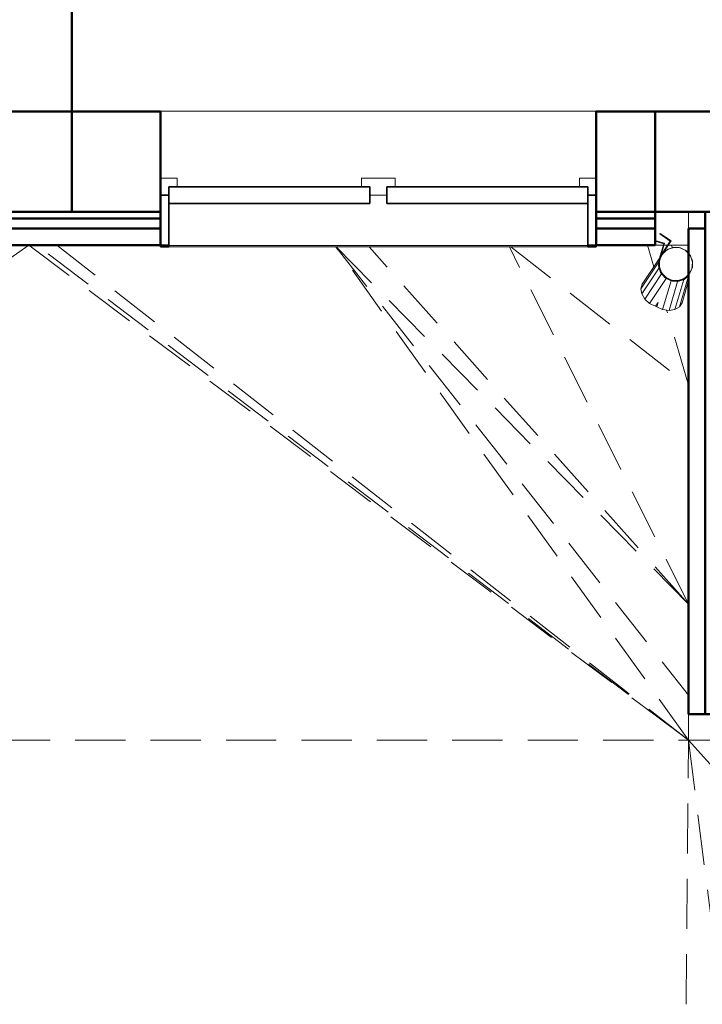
# Model space of a CAD drawing. Header units: millimetres. Extents: x 25610 to 48924, y 4737 to 39616.
# Tile 43 of 73: x 33908 to 35944, y 27771 to 30711. Entities that reach past the tile are written whole.
import ezdxf

# ---------------------------------------------------------------- set-up
doc = ezdxf.new("R2010")
doc.units = ezdxf.units.MM
doc.linetypes.add('ADSK_Штриховая_ш3 п1_5', pattern=[225, 150, -75])
for name, color, linetype, lineweight in [('A-COLS-____-MCUT', 52, 'Continuous', 50), ('A-COLS-____-OTLN', 52, 'Continuous', 20), ('A-DETL-____-MBND', 5, 'ADSK_Штриховая_ш3 п1_5', 20), ('A-GENM-____-MCUT', 13, 'Continuous', 50), ('A-GENM-____-OTLN', 13, 'Continuous', 20), ('A-GLAZ-____-MCUT', 151, 'Continuous', 35), ('A-GLAZ-____-OTLN', 151, 'Continuous', 20), ('A-PART-____-MCUT', 2, 'Continuous', 50), ('A-PART-____-OTLN', 2, 'Continuous', 20), ('A-WALL-____-MCUT', 113, 'Continuous', 50), ('A-WALL-____-OTLN', 113, 'Continuous', 20), ('L-SITE-____-OTLN', 91, 'Continuous', 20), ('Q-SPCQ-____-MCUT', 91, 'Continuous', 9), ('Q-SPCQ-____-OTLN', 91, 'Continuous', 20)]:
    doc.layers.add(name, color=color, linetype=linetype, lineweight=lineweight)

# ---------------------------------------------------------------- blocks, each defined once
blk = doc.blocks.new('Family - Site-608699-В_Этаж 02_Водопровод')
at = {"layer": 'A-DETL-____-MBND', "color": 253}
for p, q in [((31823.2, 28559.9), (33935.1, 30037.6)), ((33935.1, 30037.6), (35903.2, 28559.9)), ((35903.2, 28559.9), (33958.4, 30037.6)), ((35903.2, 28559.9), (34018.7, 30037.6)), ((35903.2, 28559.9), (34850.7, 30032.6)), ((34851, 30032.6), (35903.2, 28693.9)), ((34852, 30032.6), (35903.2, 28966.1)), ((35903.2, 28966.1), (34950, 30032.6)), ((35903.2, 28966.1), (35368.5, 30032.6)), ((35372.5, 30032.6), (35903.2, 29619.6)), ((35799.7, 29973.2), (35780.8, 30037.6)), ((35855.3, 30030.6), (35851.6, 30037.6)), ((35903.2, 29619.6), (35837.4, 29844.3)), ((35903.2, 28637.6), (35903.2, 28559.9)), ((31823.2, 28559.9), (35903.2, 28559.9)), ((35895.8, 27771.3), (35903.2, 28559.9)), ((35903.2, 28559.9), (35998.7, 28559.9)), ((35903.2, 28559.9), (36363.3, 28048.3)), ((35903.2, 28559.9), (36002.9, 27771.3))]:
    blk.add_line(p, q, dxfattribs=at)
blk = doc.blocks.new('Прямая форма - Insulation - Thermal Break-610366-В_Этаж 02_Водопровод')
at = {"layer": 'A-WALL-____-MCUT', "color": 9}
for p, q in [((1500, 80), (0, 80)), ((0, 80), (0, 50)), ((1500, 50), (1500, 80)), ((0, 50), (1500, 50))]:
    blk.add_line(p, q, dxfattribs=at)
blk = doc.blocks.new('Прямая форма - Gypsum Plasterboard - Waterproof-610367-В_Этаж 02_Водопровод')
at = {"layer": 'A-WALL-____-MCUT', "color": 9}
for p, q in [((50, 50), (50, 0)), ((1500, 50), (50, 50)), ((1500, 0), (1500, 50)), ((50, 0), (1500, 0))]:
    blk.add_line(p, q, dxfattribs=at)
blk = doc.blocks.new('Прямая форма - Masonry Block - Structural-610368-В_Этаж 02_Водопровод')
at = {"layer": 'A-WALL-____-MCUT', "color": 9}
for p, q in [((1500, 400), (50, 400)), ((50, 400), (50, 100)), ((1200, 396), (1500, 396)), ((1200, 100), (1200, 396)), ((1500, 396), (1500, 400)), ((50, 100), (1200, 100))]:
    blk.add_line(p, q, dxfattribs=at)
blk = doc.blocks.new('Прямая форма - Concrete - Structural-610369-В_Этаж 02_Водопровод')
at = {"layer": 'A-WALL-____-MCUT', "color": 9}
for p, q in [((0, 100), (0, 80)), ((20, 100), (0, 100)), ((20, 80), (20, 100)), ((1200, 100), (50, 100)), ((50, 100), (50, 80)), ((1200, 96), (1200, 100)), ((1500, 96), (1200, 96)), ((1500, 80), (1500, 96)), ((0, 80), (20, 80)), ((50, 80), (1500, 80))]:
    blk.add_line(p, q, dxfattribs=at)
blk = doc.blocks.new('Прямая форма - SW - 004-610370-В_Этаж 02_Водопровод')
at = {"layer": 'A-GENM-____-OTLN', "lineweight": 9}
blk.add_line((0, 0), (50, 0), dxfattribs=at)
for name in ['Прямая форма - Masonry Block - Structural-610368-В_Этаж 02_Водопровод', 'Прямая форма - Concrete - Structural-610369-В_Этаж 02_Водопровод', 'Прямая форма - Insulation - Thermal Break-610366-В_Этаж 02_Водопровод', 'Прямая форма - Gypsum Plasterboard - Waterproof-610367-В_Этаж 02_Водопровод']:
    blk.add_blockref(name, (0, 0))
blk = doc.blocks.new('Family - Gypsum Plasterboard - Waterproof-610374-В_Этаж 02_Водопровод')
at = {"layer": 'A-PART-____-MCUT', "color": 9}
for p, q in [((50, 50), (50, 0)), ((1500, 50), (50, 50)), ((1500, 0), (1500, 50)), ((50, 0), (1500, 0))]:
    blk.add_line(p, q, dxfattribs=at)
blk = doc.blocks.new('Прямая форма - V line-608962-В_Этаж 02_Водопровод')
at = {"layer": 'A-GLAZ-____-MCUT', "color": 53}
for p, q in [((-650, 155), (-650, 150)), ((-625, 155), (-650, 155)), ((-650, 150), (-625, 150)), ((-625, 150), (-650, 150)), ((-650, 150), (-650, 0)), ((-625, 150), (-625, 155)), ((-625, 0), (-625, 150)), ((650, 155), (625, 155)), ((625, 155), (625, 150)), ((625, 150), (650, 150)), ((650, 150), (625, 150)), ((625, 150), (625, 0)), ((650, 150), (650, 155)), ((650, 0), (650, 150)), ((-650, 0), (-625, 0)), ((-25, 25), (-625, 25)), ((-625, 25), (-625, -25)), ((-25, -25), (-25, 25)), ((625, 25), (25, 25)), ((25, 25), (25, -25)), ((625, -25), (625, 25)), ((625, 0), (650, 0)), ((-625, -25), (-25, -25)), ((25, -25), (625, -25))]:
    blk.add_line(p, q, dxfattribs=at)
at = {"layer": 'A-GLAZ-____-OTLN', "color": 253}
for p, q in [((625, 155), (-625, 155)), ((-625, 0), (-650, 0)), ((-650, 0), (-650, -50)), ((-625, -25), (-625, 0)), ((25, 0), (-25, 0)), ((-25, 0), (-25, -25)), ((25, -25), (25, 0)), ((625, 0), (625, -25)), ((650, 0), (625, 0)), ((-600, -25), (-625, -25)), ((-600, -50), (-600, -25)), ((-25, -25), (-50, -25)), ((-50, -25), (-50, -50)), ((50, -25), (25, -25)), ((50, -50), (50, -25)), ((625, -25), (600, -25)), ((600, -25), (600, -50)), ((650, -50), (650, 0)), ((-650, -50), (-600, -50)), ((-50, -50), (50, -50)), ((600, -50), (650, -50))]:
    blk.add_line(p, q, dxfattribs=at)
blk = doc.blocks.new('Прямая форма - ფ1-610382-В_Этаж 02_Водопровод')
blk.add_blockref('Прямая форма - V line-608962-В_Этаж 02_Водопровод', (650, -150))
blk = doc.blocks.new('Прямая форма - Insulation - Thermal Break-610595-В_Этаж 02_Водопровод')
at = {"layer": 'A-WALL-____-MCUT', "color": 9}
for p, q in [((264.4, 80), (-200, 80)), ((-200, 80), (-200, 50)), ((264.4, 50), (264.4, 80)), ((1740, 80), (1564.4, 80)), ((1564.4, 80), (1564.4, 50)), ((1740, 50), (1740, 80)), ((-200, 50), (264.4, 50)), ((1564.4, 50), (1740, 50))]:
    blk.add_line(p, q, dxfattribs=at)
blk = doc.blocks.new('Прямая форма - Concrete - Structural-610596-В_Этаж 02_Водопровод')
at = {"layer": 'A-WALL-____-MCUT', "color": 9}
for p, q in [((264.4, 100), (-200, 100)), ((-200, 100), (-200, 80)), ((264.4, 80), (264.4, 100)), ((1740, 100), (1564.4, 100)), ((1564.4, 100), (1564.4, 80)), ((1740, 80), (1740, 100)), ((-200, 80), (264.4, 80)), ((1564.4, 80), (1740, 80))]:
    blk.add_line(p, q, dxfattribs=at)
blk = doc.blocks.new('Прямая форма - Masonry Block - Structural-610597-В_Этаж 02_Водопровод')
at = {"layer": 'A-WALL-____-MCUT', "color": 9}
for p, q in [((264.4, 400), (0, 400)), ((0, 400), (0, 100)), ((264.4, 100), (264.4, 400)), ((1740, 400), (1564.4, 400)), ((1564.4, 400), (1564.4, 100)), ((1740, 100), (1740, 400)), ((0, 100), (264.4, 100)), ((1564.4, 100), (1740, 100))]:
    blk.add_line(p, q, dxfattribs=at)
blk = doc.blocks.new('Прямая форма - Gypsum Plasterboard - Waterproof-610598-В_Этаж 02_Водопровод')
at = {"layer": 'A-WALL-____-MCUT', "color": 9}
for p, q in [((264.4, 50), (-200, 50)), ((-200, 50), (-200, 0)), ((264.4, 0), (264.4, 50)), ((1740, 50), (1564.4, 50)), ((1564.4, 50), (1564.4, 0)), ((1740, 0), (1740, 50)), ((-200, 0), (264.4, 0)), ((1564.4, 0), (1740, 0))]:
    blk.add_line(p, q, dxfattribs=at)
blk = doc.blocks.new('Прямая форма - SW - 012-610599-В_Этаж 02_Водопровод')
at = {"layer": 'A-GENM-____-OTLN', "lineweight": 9}
for p, q in [((1740, 0), (1764.4, 0)), ((1766.3, 0), (1777, 0)), ((1779.2, 0), (1840, 0))]:
    blk.add_line(p, q, dxfattribs=at)
for name in ['Прямая форма - Masonry Block - Structural-610597-В_Этаж 02_Водопровод', 'Прямая форма - Concrete - Structural-610596-В_Этаж 02_Водопровод', 'Прямая форма - Insulation - Thermal Break-610595-В_Этаж 02_Водопровод', 'Прямая форма - Gypsum Plasterboard - Waterproof-610598-В_Этаж 02_Водопровод']:
    blk.add_blockref(name, (0, 0))
blk = doc.blocks.new('Family - Insulation - Thermal Break-610601-В_Этаж 02_Водопровод')
at = {"layer": 'A-PART-____-MCUT', "color": 9}
for p, q in [((264.4, 80), (-200, 80)), ((-200, 80), (-200, 50)), ((264.4, 50), (264.4, 80)), ((1740, 80), (1564.4, 80)), ((1564.4, 80), (1564.4, 50)), ((1740, 50), (1740, 80)), ((-200, 50), (264.4, 50)), ((1564.4, 50), (1740, 50))]:
    blk.add_line(p, q, dxfattribs=at)
blk = doc.blocks.new('Family - Concrete - Structural-610603-В_Этаж 02_Водопровод')
at = {"layer": 'A-PART-____-MCUT', "color": 9}
for p, q in [((264.4, 100), (-200, 100)), ((-200, 100), (-200, 80)), ((264.4, 80), (264.4, 100)), ((1740, 100), (1564.4, 100)), ((1564.4, 100), (1564.4, 80)), ((1740, 80), (1740, 100)), ((-200, 80), (264.4, 80)), ((1564.4, 80), (1740, 80))]:
    blk.add_line(p, q, dxfattribs=at)
blk = doc.blocks.new('Family - Masonry Block - Structural-610605-В_Этаж 02_Водопровод')
at = {"layer": 'A-PART-____-MCUT', "color": 9}
for p, q in [((264.4, 400), (0, 400)), ((0, 400), (0, 100)), ((264.4, 100), (264.4, 400)), ((1740, 400), (1564.4, 400)), ((1564.4, 400), (1564.4, 100)), ((1740, 100), (1740, 400)), ((0, 100), (264.4, 100)), ((1564.4, 100), (1740, 100))]:
    blk.add_line(p, q, dxfattribs=at)
blk = doc.blocks.new('Family - ფ1-610607-В_Этаж 02_Водопровод')
at = {"layer": 'A-GENM-____-MCUT', "lineweight": 9}
for p, q in [((650, 401), (-650, 401)), ((-650, 401), (-650, 150)), ((650, 150), (650, 401)), ((-650, 150), (-650, -1)), ((650, -1), (650, 150)), ((-650, -1), (650, -1))]:
    blk.add_line(p, q, dxfattribs=at)
blk = doc.blocks.new('Family - Gypsum Plasterboard - Waterproof-610611-В_Этаж 02_Водопровод')
at = {"layer": 'A-PART-____-MCUT', "color": 9}
for p, q in [((264.4, 50), (-200, 50)), ((-200, 50), (-200, 0)), ((264.4, 0), (264.4, 50)), ((1740, 50), (1564.4, 50)), ((1564.4, 50), (1564.4, 0)), ((1740, 0), (1740, 50)), ((-200, 0), (264.4, 0)), ((1564.4, 0), (1740, 0))]:
    blk.add_line(p, q, dxfattribs=at)
blk = doc.blocks.new('Прямая форма - Masonry Block - Structural-611144-В_Этаж 02_Водопровод')
at = {"layer": 'A-WALL-____-MCUT', "color": 9}
for p, q in [((100, 400), (-100, 400)), ((-100, 400), (-100, 100)), ((100, 100), (100, 400)), ((1775, 400), (400, 400)), ((400, 400), (400, 100)), ((1775, 100), (1775, 400)), ((-100, 100), (100, 100)), ((400, 100), (1775, 100))]:
    blk.add_line(p, q, dxfattribs=at)
blk = doc.blocks.new('Прямая форма - SW - 005-611148-В_Этаж 02_Водопровод')
blk.add_blockref('Прямая форма - Masonry Block - Structural-611144-В_Этаж 02_Водопровод', (0, 0))
blk = doc.blocks.new('Family - Masonry Block - Structural-611150-В_Этаж 02_Водопровод')
at = {"layer": 'A-PART-____-MCUT', "color": 9}
for p, q in [((100, 400), (-100, 400)), ((-100, 400), (-100, 100)), ((100, 100), (100, 400)), ((1775, 400), (400, 400)), ((400, 400), (400, 100)), ((1775, 100), (1775, 400)), ((-100, 100), (100, 100)), ((400, 100), (1775, 100))]:
    blk.add_line(p, q, dxfattribs=at)
blk = doc.blocks.new('Прямая форма - V line-611365-В_Этаж 02_Водопровод')
at = {"layer": 'A-COLS-____-MCUT', "color": 9}
for p, q in [((100, 150), (-100, 150)), ((-100, 150), (-100, -150)), ((100, -150), (100, 150)), ((-100, -150), (100, -150))]:
    blk.add_line(p, q, dxfattribs=at)
blk = doc.blocks.new('Прямая форма - CRE - 001-611366-В_Этаж 02_Водопровод')
blk.add_blockref('Прямая форма - V line-611365-В_Этаж 02_Водопровод', (0, 0))
blk = doc.blocks.new('Прямая форма - V line-611828-В_Этаж 02_Водопровод')
at = {"layer": 'A-WALL-____-MCUT', "color": 9}
for p, q in [((400, 200), (400, 0)), ((400, 0), (3630, 0))]:
    blk.add_line(p, q, dxfattribs=at)
blk = doc.blocks.new('Прямая форма - SW - 012-611829-В_Этаж 02_Водопровод')
blk.add_blockref('Прямая форма - V line-611828-В_Этаж 02_Водопровод', (0, 0))
blk = doc.blocks.new('Прямая форма - Timber - Floor-611842-В_Этаж 02_Водопровод')
at = {"layer": 'A-DETL-____-MBND', "color": 253}
for p, q in [((1940, -8950), (1964.4, -8950)), ((1966.3, -8950), (1977, -8950)), ((1979.2, -8950), (2040, -8950))]:
    blk.add_line(p, q, dxfattribs=at)
blk = doc.blocks.new('Прямая форма - SLA - 009-611843-В_Этаж 02_Водопровод')
blk.add_blockref('Прямая форма - Timber - Floor-611842-В_Этаж 02_Водопровод', (0, 0))
blk = doc.blocks.new('Family - Timber - Floor-611851-В_Этаж 02_Водопровод')
at = {"layer": 'A-DETL-____-MBND', "color": 253}
for p, q in [((1940, -8950), (1964.4, -8950)), ((1966.3, -8950), (1977, -8950)), ((1979.2, -8950), (2040, -8950))]:
    blk.add_line(p, q, dxfattribs=at)
blk = doc.blocks.new('Прямая форма - V line-612297-В_Этаж 02_Водопровод')
at = {"layer": 'Q-SPCQ-____-MCUT', "color": 133}
for p, q in [((-35.4, 35.4), (-46.2, 19.1)), ((-19.1, 46.2), (-35.4, 35.4)), ((0, 50), (-19.1, 46.2)), ((19.1, 46.2), (0, 50)), ((35.4, 35.4), (19.1, 46.2)), ((46.2, 19.1), (35.4, 35.4)), ((-46.2, 19.1), (-50, 0)), ((-50, 0), (-46.2, -19.1)), ((50, 0), (46.2, 19.1)), ((46.2, -19.1), (50, 0)), ((-46.2, -19.1), (-35.4, -35.4)), ((35.4, -35.4), (46.2, -19.1)), ((-35.4, -35.4), (-19.1, -46.2)), ((-19.1, -46.2), (0, -50)), ((0, -50), (19.1, -46.2)), ((19.1, -46.2), (35.4, -35.4))]:
    blk.add_line(p, q, dxfattribs=at)
at = {"layer": 'Q-SPCQ-____-OTLN', "color": 253}
for p, q in [((-50.2, 49.9), (-79.4, 49.9)), ((-52, 47.9), (-78.8, 47.9)), ((-52, -0.1), (-52, 47.9)), ((-50.2, -0.1), (-50.2, 49.9)), ((-52, -0.1), (-48, -20)), ((-49.6, -2.9), (-50.2, -0.1)), ((-46.4, -19.3), (-48.4, -9.4)), ((-48, -20), (-36.8, -36.9)), ((-44.7, -21.8), (-46.4, -19.3)), ((-35.5, -35.6), (-41.3, -26.8)), ((36.8, -36.9), (46, -23)), ((45.4, -20.8), (40.6, -27.9)), ((46.2, -119.6), (46.2, -23.9)), ((-36.8, -36.9), (-19.9, -48.1)), ((-32.9, -37.3), (-35.5, -35.6)), ((-19.2, -46.5), (-28.2, -40.5)), ((-19.9, -48.1), (0, -52.1)), ((-16.1, -47.1), (-19.2, -46.5)), ((0, -50.3), (-10.7, -48.2)), ((0, -52.1), (19.9, -48.1)), ((3.2, -49.7), (0, -50.3)), ((0, -141.4), (0, -52.1)), ((19.2, -46.5), (8.5, -48.6)), ((19.1, -138.7), (19.1, -48.3)), ((21.9, -44.7), (19.2, -46.5)), ((19.9, -48.1), (36.8, -36.9)), ((35.5, -35.6), (26.6, -41.5)), ((35.4, -131.1), (35.4, -37.8)), ((37.3, -33), (35.5, -35.6)), ((50, -36.6), (50, -106.1)), ((46.2, -119.6), (50, -106.1)), ((-21.1, -137.8), (-19.1, -138.7)), ((-19.1, -138.7), (-19.1, -125)), ((-19.1, -138.7), (0, -141.4)), ((0, -141.4), (19.1, -138.7)), ((19.1, -138.7), (35.4, -131.1)), ((35.4, -131.1), (46.2, -119.6))]:
    blk.add_line(p, q, dxfattribs=at)
blk = doc.blocks.new('Прямая форма - FU - 047-612298-В_Этаж 02_Водопровод')
blk.add_blockref('Прямая форма - V line-612297-В_Этаж 02_Водопровод', (0, 0))
blk = doc.blocks.new('Прямая форма - V line-V2-В_Этаж 02_Водопровод')
at = {"layer": 'Q-SPCQ-____-MCUT', "color": 133}
for p, q in [((-35.4, 35.4), (-46.2, 19.1)), ((-19.1, 46.2), (-35.4, 35.4)), ((0, 50), (-19.1, 46.2)), ((19.1, 46.2), (0, 50)), ((35.4, 35.4), (19.1, 46.2)), ((46.2, 19.1), (35.4, 35.4)), ((-46.2, 19.1), (-50, 0)), ((-50, 0), (-46.2, -19.1)), ((50, 0), (46.2, 19.1)), ((46.2, -19.1), (50, 0)), ((-46.2, -19.1), (-35.4, -35.4)), ((35.4, -35.4), (46.2, -19.1)), ((-35.4, -35.4), (-19.1, -46.2)), ((-19.1, -46.2), (0, -50)), ((0, -50), (19.1, -46.2)), ((19.1, -46.2), (35.4, -35.4))]:
    blk.add_line(p, q, dxfattribs=at)
at = {"layer": 'Q-SPCQ-____-OTLN', "color": 253}
for p, q in [((-50.2, 49.9), (-90, 49.9)), ((-90, 49.9), (-90, 47.9)), ((-52, 47.9), (-90, 47.9)), ((-52, -0.1), (-52, 47.9)), ((-50.2, -0.1), (-50.2, 49.9)), ((-50, -1.1), (-50, 0)), ((-52, -0.1), (-48, -20)), ((-48.3, -9.8), (-50.2, -0.1)), ((-50, -106.1), (-50, -15)), ((-48, -20), (-36.8, -36.9)), ((-46.4, -19.3), (-47, -16.3)), ((-40.6, -27.9), (-46.4, -19.3)), ((-46.2, -119.6), (-46.2, -22.8)), ((41.3, -26.8), (35.5, -35.6)), ((36.8, -36.9), (48, -20)), ((46.4, -19.3), (44.7, -21.8)), ((48.4, -9.4), (46.4, -19.3)), ((48, -20), (50.5, -7.7)), ((-35.5, -35.6), (-37.3, -33)), ((-36.8, -36.9), (-19.9, -48.1)), ((-26.6, -41.5), (-35.5, -35.6)), ((-35.4, -131.1), (-35.4, -37.8)), ((-19.2, -46.5), (-21.9, -44.7)), ((-19.9, -48.1), (0, -52.1)), ((-8.5, -48.6), (-19.2, -46.5)), ((-19.1, -138.7), (-19.1, -48.2)), ((0, -50.3), (-3.2, -49.7)), ((0, -52.1), (19.9, -48.1)), ((10.7, -48.2), (0, -50.3)), ((0, -141.4), (0, -52.1)), ((19.2, -46.5), (16.1, -47.1)), ((28.2, -40.5), (19.2, -46.5)), ((19.9, -48.1), (36.8, -36.9)), ((35.5, -35.6), (32.9, -37.3)), ((-50, -106.1), (-46.2, -119.6)), ((-46.2, -119.6), (-35.4, -131.1)), ((-35.4, -131.1), (-19.1, -138.7)), ((-19.1, -138.7), (0, -141.4)), ((0, -141.4), (19.1, -138.7)), ((19.1, -138.7), (19.1, -125)), ((19.1, -138.7), (21.1, -137.8))]:
    blk.add_line(p, q, dxfattribs=at)
blk = doc.blocks.new('Прямая форма - FU - 047-613075-В_Этаж 02_Водопровод')
blk.add_blockref('Прямая форма - V line-V2-В_Этаж 02_Водопровод', (0, 0))
blk = doc.blocks.new('V line_ifc_RVT-1-В_Этаж 02_Водопровод')
at = {"layer": 'A-COLS-____-OTLN', "color": 253, "lineweight": 20, "rotation": 180}
blk.add_blockref('Прямая форма - CRE - 001-611366-В_Этаж 02_Водопровод', (33963.2, 30287.6), dxfattribs=at)
at = {"layer": 'A-GENM-____-OTLN', "color": 253, "lineweight": 20}
for name, p in [('Прямая форма - SLA - 009-611843-В_Этаж 02_Водопровод', (33863.2, 38987.6)), ('Family - ფ1-610607-В_Этаж 02_Водопровод', (34977.7, 30037.6))]:
    blk.add_blockref(name, p, dxfattribs=at)
at = {"layer": 'A-GLAZ-____-OTLN', "color": 253, "lineweight": 20, "rotation": 180}
blk.add_blockref('Прямая форма - ფ1-610382-В_Этаж 02_Водопровод', (35627.7, 30037.6), dxfattribs=at)
at = {"layer": 'A-PART-____-OTLN', "color": 253, "lineweight": 20}
for name, p in [('Family - Timber - Floor-611851-В_Этаж 02_Водопровод', (33863.2, 38987.6)), ('Family - Masonry Block - Structural-610605-В_Этаж 02_Водопровод', (34063.2, 30037.6)), ('Family - Masonry Block - Structural-611150-В_Этаж 02_Водопровод', (35903.2, 30037.6)), ('Family - Concrete - Structural-610603-В_Этаж 02_Водопровод', (34063.2, 30037.6)), ('Family - Insulation - Thermal Break-610601-В_Этаж 02_Водопровод', (34063.2, 30037.6)), ('Family - Gypsum Plasterboard - Waterproof-610611-В_Этаж 02_Водопровод', (34063.2, 30037.6))]:
    blk.add_blockref(name, p, dxfattribs=at)
at = {"layer": 'A-PART-____-OTLN', "color": 253, "lineweight": 20, "rotation": 270}
blk.add_blockref('Family - Gypsum Plasterboard - Waterproof-610374-В_Этаж 02_Водопровод', (35903.2, 30137.6), dxfattribs=at)
at = {"layer": 'A-WALL-____-OTLN', "color": 253, "lineweight": 20}
for name, p, rotation in [('Прямая форма - SW - 012-611829-В_Этаж 02_Водопровод', (34063.2, 30037.6), 90), ('Прямая форма - SW - 004-610370-В_Этаж 02_Водопровод', (35903.2, 30137.6), 270)]:
    blk.add_blockref(name, p, dxfattribs=dict(at, rotation=rotation))
for name, p in [('Прямая форма - SW - 012-610599-В_Этаж 02_Водопровод', (34063.2, 30037.6)), ('Прямая форма - SW - 005-611148-В_Этаж 02_Водопровод', (35903.2, 30037.6))]:
    blk.add_blockref(name, p, dxfattribs=at)
at = {"layer": 'L-SITE-____-OTLN', "color": 253, "lineweight": 20}
blk.add_blockref('Family - Site-608699-В_Этаж 02_Водопровод', (0, 0), dxfattribs=at)
at = {"layer": 'Q-SPCQ-____-OTLN', "color": 253, "lineweight": 20}
for name, rotation in [('Прямая форма - FU - 047-613075-В_Этаж 02_Водопровод', 326.3267495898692), ('Прямая форма - FU - 047-612298-В_Этаж 02_Водопровод', 343.7379173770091)]:
    blk.add_blockref(name, (35865.5, 29981.7), dxfattribs=dict(at, rotation=rotation))

msp = doc.modelspace()

# ---------------------------------------------------------------- block references
at = {"lineweight": 9}
msp.add_blockref('V line_ifc_RVT-1-В_Этаж 02_Водопровод', (0, 0), dxfattribs=at)

doc.saveas('drawing.dxf')
